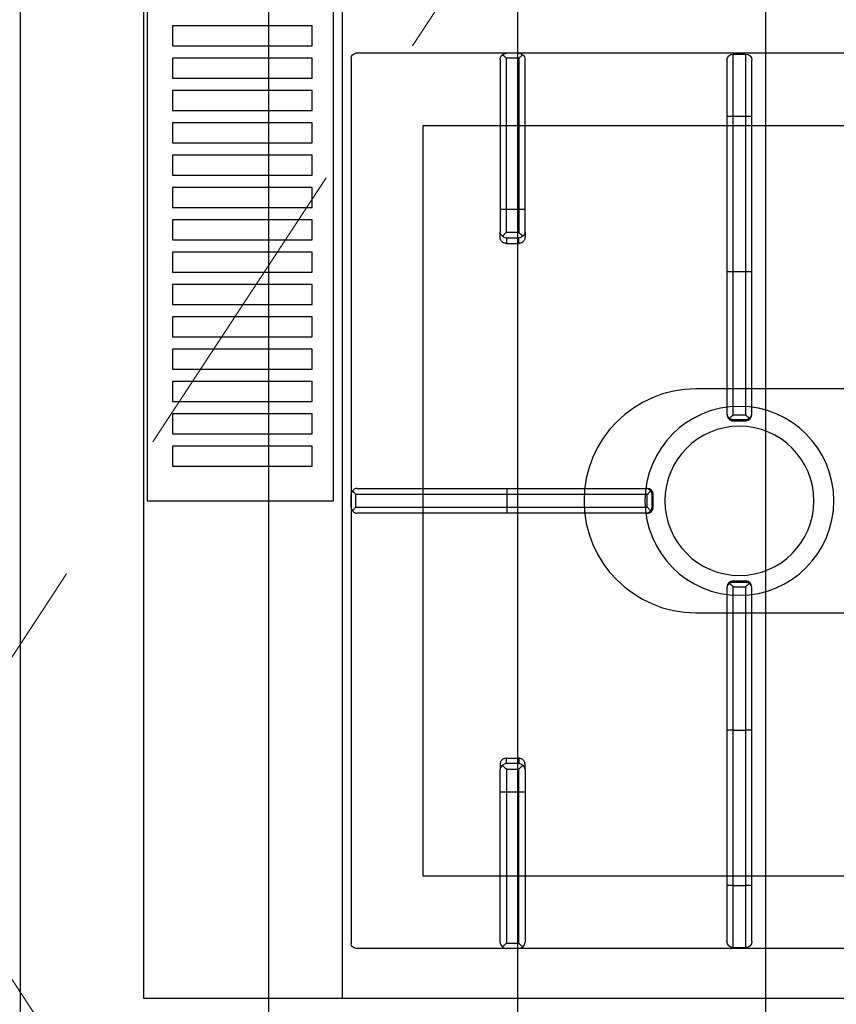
# Model space of a CAD drawing. Header units: millimetres. Extents: x -740 to 33545, y -26688 to 22494.
# Tile 100 of 256: x 9185 to 9218, y 10535 to 10575. Entities that reach past the tile are written whole.
import ezdxf

# ---------------------------------------------------------------- set-up
doc = ezdxf.new("R2010")
doc.units = ezdxf.units.MM
doc.header["$MEASUREMENT"] = 0
doc.linetypes.add('DASHED', pattern=[19.05, 12.7, -6.35])
doc.layers.add('A_wyposażenie', color=252, linetype='Continuous', lineweight=9)
doc.layers.add('IS_Wężownica OChP', color=7, linetype='Continuous', lineweight=25, true_color=0x800080)
doc.layers.add('PQ_200_2D', color=252, linetype='Continuous')
doc.layers.add('PQ_204_2D', color=252, linetype='Continuous')

# ---------------------------------------------------------------- blocks, each defined once
blk = doc.blocks.new('dfghbnj')
at = {"layer": 'PQ_200_2D', "color": 8}
for p, q in [((5168.38, -17005.72), (5968.38, -17005.72)), ((5968.38, -17005.72), (5968.38, -17660.72))]:
    blk.add_line(p, q, dxfattribs=at)
at = {"layer": 'PQ_204_2D', "color": 8}
for p, q in [((5168.38, -17085.72), (5968.38, -17085.72)), ((5588.38, -17657.22), (5588.38, -17091.22)), ((5590.38, -17089.22), (5946.38, -17089.22)), ((5770.88, -17089.22), (5765.88, -17089.22)), ((5770.88, -17089.22), (5765.88, -17089.22)), ((5770.88, -17091.21), (5765.88, -17091.21)), ((5765.88, -17152.03), (5765.88, -17091.21)), ((5770.88, -17091.21), (5770.88, -17152.03)), ((5948.38, -17657.22), (5948.38, -17091.22)), ((5763.38, -17091.69), (5763.38, -17151.98)), ((5773.38, -17151.98), (5773.38, -17091.69)), ((5590.85, -17149.22), (5651.14, -17149.22)), ((5651.14, -17149.22), (5660.28, -17149.22)), ((5662.42, -17149.22), (5660.28, -17149.22)), ((5874.34, -17149.22), (5876.47, -17149.22)), ((5885.62, -17149.22), (5876.47, -17149.22)), ((5945.9, -17149.22), (5885.62, -17149.22)), ((5588.38, -17156.72), (5588.38, -17151.72)), ((5588.38, -17156.72), (5588.38, -17151.72)), ((5590.37, -17156.72), (5590.37, -17151.72)), ((5651.19, -17151.72), (5590.37, -17151.72)), ((5651.19, -17156.72), (5651.19, -17151.72)), ((5660.39, -17151.72), (5651.19, -17151.72)), ((5660.39, -17151.72), (5660.39, -17156.72)), ((5662.75, -17151.72), (5664.85, -17151.72)), ((5662.75, -17156.72), (5662.75, -17151.72)), ((5664.85, -17151.72), (5664.85, -17156.72)), ((5763.38, -17151.98), (5763.38, -17207.86)), ((5770.88, -17152.03), (5765.88, -17152.03)), ((5765.88, -17208.42), (5765.88, -17152.03)), ((5770.88, -17152.03), (5770.88, -17208.42)), ((5773.38, -17207.86), (5773.38, -17151.98)), ((5871.9, -17151.72), (5871.9, -17156.72)), ((5874.01, -17151.72), (5871.9, -17151.72)), ((5874.01, -17156.72), (5874.01, -17151.72)), ((5876.36, -17151.72), (5885.56, -17151.72)), ((5876.36, -17151.72), (5876.36, -17156.72)), ((5885.56, -17151.72), (5946.38, -17151.72)), ((5885.56, -17156.72), (5885.56, -17151.72)), ((5946.38, -17156.72), (5946.38, -17151.72)), ((5948.38, -17156.72), (5948.38, -17151.72)), ((5948.38, -17156.72), (5948.38, -17151.72)), ((5590.37, -17156.72), (5651.19, -17156.72)), ((5651.19, -17156.72), (5660.39, -17156.72)), ((5664.85, -17156.72), (5662.75, -17156.72)), ((5871.9, -17156.72), (5874.01, -17156.72)), ((5885.56, -17156.72), (5876.36, -17156.72)), ((5946.38, -17156.72), (5885.56, -17156.72)), ((5651.14, -17159.22), (5590.85, -17159.22)), ((5660.28, -17159.22), (5651.14, -17159.22)), ((5660.28, -17159.22), (5662.42, -17159.22)), ((5876.47, -17159.22), (5874.34, -17159.22)), ((5876.47, -17159.22), (5885.62, -17159.22)), ((5885.62, -17159.22), (5945.9, -17159.22)), ((5763.38, -17207.86), (5763.38, -17208.28)), ((5770.88, -17208.42), (5765.88, -17208.42)), ((5773.38, -17208.28), (5773.38, -17207.86)), ((5765.88, -17210.78), (5765.88, -17210.33)), ((5770.88, -17210.33), (5765.88, -17210.33)), ((5770.88, -17210.78), (5765.88, -17210.78)), ((5770.88, -17210.33), (5770.88, -17210.78)), ((5591.19, -17240.47), (5613.69, -17240.47)), ((5613.69, -17240.47), (5613.69, -17242.97)), ((5613.69, -17240.47), (5676.14, -17240.47)), ((5676.14, -17240.47), (5733.27, -17240.47)), ((5733.27, -17240.47), (5733.69, -17240.47)), ((5803.06, -17240.47), (5803.48, -17240.47)), ((5803.48, -17240.47), (5860.62, -17240.47)), ((5860.62, -17240.47), (5923.06, -17240.47)), ((5923.06, -17242.97), (5923.06, -17240.47)), ((5923.06, -17240.47), (5945.56, -17240.47)), ((5588.69, -17242.97), (5588.69, -17247.97)), ((5613.69, -17242.97), (5588.69, -17242.97)), ((5613.69, -17242.97), (5613.69, -17247.97)), ((5676.19, -17242.97), (5613.69, -17242.97)), ((5676.19, -17242.97), (5676.19, -17247.97)), ((5733.83, -17242.97), (5676.19, -17242.97)), ((5733.83, -17242.97), (5733.83, -17247.97)), ((5735.64, -17242.37), (5735.64, -17248.56)), ((5735.74, -17242.97), (5735.74, -17247.97)), ((5736.19, -17242.97), (5735.74, -17242.97)), ((5736.19, -17242.97), (5736.19, -17247.97)), ((5800.56, -17242.97), (5800.56, -17247.97)), ((5801.01, -17242.97), (5800.56, -17242.97)), ((5801.01, -17242.97), (5801.01, -17247.97)), ((5801.11, -17242.37), (5801.11, -17248.56)), ((5802.92, -17242.97), (5802.92, -17247.97)), ((5860.56, -17242.97), (5802.92, -17242.97)), ((5860.56, -17242.97), (5860.56, -17247.97)), ((5923.06, -17242.97), (5860.56, -17242.97)), ((5923.06, -17242.97), (5923.06, -17247.97)), ((5948.06, -17242.97), (5923.06, -17242.97)), ((5948.06, -17242.97), (5948.06, -17247.97)), ((5588.69, -17247.97), (5613.69, -17247.97)), ((5613.69, -17247.97), (5676.19, -17247.97)), ((5613.69, -17247.97), (5613.69, -17250.47)), ((5676.19, -17247.97), (5733.83, -17247.97)), ((5735.74, -17247.97), (5736.19, -17247.97)), ((5800.56, -17247.97), (5801.01, -17247.97)), ((5802.92, -17247.97), (5860.56, -17247.97)), ((5860.56, -17247.97), (5923.06, -17247.97)), ((5923.06, -17250.47), (5923.06, -17247.97)), ((5923.06, -17247.97), (5948.06, -17247.97)), ((5613.69, -17250.47), (5591.19, -17250.47)), ((5676.14, -17250.47), (5613.69, -17250.47)), ((5733.27, -17250.47), (5676.14, -17250.47)), ((5733.69, -17250.47), (5733.27, -17250.47)), ((5803.48, -17250.47), (5803.06, -17250.47)), ((5860.62, -17250.47), (5803.48, -17250.47)), ((5923.06, -17250.47), (5860.62, -17250.47)), ((5945.56, -17250.47), (5923.06, -17250.47))]:
    blk.add_line(p, q, dxfattribs=at)
for points in [[(5368.38, -17007.22), (5768.38, -17007.22), (5768.38, -17082.22), (5368.38, -17082.22)], [(5577.38, -17017.38), (5585.38, -17017.38), (5585.38, -17073.53), (5577.38, -17073.53)], [(5590.38, -17017.38), (5598.38, -17017.38), (5598.38, -17073.53), (5590.38, -17073.53)], [(5603.38, -17017.38), (5611.38, -17017.38), (5611.38, -17073.53), (5603.38, -17073.53)], [(5616.38, -17017.38), (5624.38, -17017.38), (5624.38, -17073.53), (5616.38, -17073.53)], [(5629.38, -17017.38), (5637.38, -17017.38), (5637.38, -17073.53), (5629.38, -17073.53)], [(5642.38, -17017.38), (5650.38, -17017.38), (5650.38, -17073.53), (5642.38, -17073.53)], [(5655.38, -17017.38), (5663.38, -17017.38), (5663.38, -17073.53), (5655.38, -17073.53)], [(5668.38, -17017.38), (5676.38, -17017.38), (5676.38, -17073.53), (5668.38, -17073.53)], [(5681.38, -17017.38), (5689.38, -17017.38), (5689.38, -17073.53), (5681.38, -17073.53)], [(5694.38, -17017.38), (5702.38, -17017.38), (5702.38, -17073.53), (5694.38, -17073.53)], [(5707.38, -17017.38), (5715.38, -17017.38), (5715.38, -17073.53), (5707.38, -17073.53)], [(5720.38, -17017.38), (5728.38, -17017.38), (5728.38, -17073.53), (5720.38, -17073.53)], [(5733.38, -17017.38), (5741.38, -17017.38), (5741.38, -17073.53), (5733.38, -17073.53)], [(5746.38, -17017.38), (5754.38, -17017.38), (5754.38, -17073.53), (5746.38, -17073.53)], [(5919.4, -17118.2), (5617.36, -17118.2), (5617.36, -17630.24), (5919.4, -17630.24)]]:
    blk.add_lwpolyline(points, close=True, dxfattribs=at)
blk.add_lwpolyline([(5723.38, -17359.22), (5723.38, -17227.97, -1), (5813.38, -17227.97), (5813.38, -17359.22)], format="xyb", dxfattribs=at)
for radius in [38, 30]:
    blk.add_circle((5768.38, -17245.47), radius, dxfattribs=at)
for centre, radius, start, end in [((5590.38, -17091.22), 2, 90, 180), ((5946.38, -17091.22), 2, 0, 90), ((5591.19, -17242.97), 2.5, 90, 180), ((5945.56, -17242.97), 2.5, 0, 90), ((5591.19, -17247.97), 2.5, 180, 270), ((5945.56, -17247.97), 2.5, 270, 0)]:
    blk.add_arc(centre, radius, start, end, dxfattribs=at)
at = {"layer": 'PQ_204_2D', "color": 8, "extrusion": (0, 0, -1)}
for centre, major_axis, ratio, start_param, end_param in [((5765.88, -17091.69), (-2.5, 0), 0.948965, 0, 0.895145), ((5770.88, -17091.69), (2.5, 0), 0.948965, -0.895145, 0), ((5876.47, -17151.72), (1.92, 1.92), 0.8391, 4.014257, 4.690572), ((5876.47, -17151.72), (0, 2.5), 0.84544, -0.894481, 0), ((5876.47, -17151.72), (-2.5, 2.5), 0.02182, 4.734206, 5.410521), ((5885.62, -17151.72), (0, 2.5), 0.02182, 4.712389, 6.283185), ((5945.9, -17151.72), (0, 2.5), 0.948965, 0, 0.895145), ((5765.88, -17151.98), (-2.5, 0), 0.02182, 4.712389, 6.283185), ((5770.88, -17151.98), (2.5, 0), 0.02182, 0, 1.570796), ((5876.47, -17156.72), (-1.92, 1.92), 0.8391, 4.734206, 5.410521), ((5876.47, -17156.72), (2.5, 2.5), 0.02182, 4.014257, 4.690572), ((5876.47, -17156.72), (0, 2.5), 0.84544, 3.141593, 4.036074), ((5885.62, -17156.72), (0, 2.5), 0.02182, 3.141593, 4.712389), ((5945.9, -17156.72), (0, 2.5), 0.948965, 2.246448, 3.141593), ((5765.88, -17207.86), (-2.5, 0), 0.951091, -0.914364, 0), ((5765.88, -17208.28), (0, 2.5), 0.99863, 3.141593, 4.712389), ((5770.88, -17208.28), (0, 2.5), 0.99863, 1.570796, 3.141593), ((5770.88, -17207.86), (2.5, 0), 0.951091, 0, 0.914364), ((5676.14, -17242.97), (0, 2.5), 0.02182, 0, 1.570796), ((5733.27, -17242.97), (0, 2.5), 0.951091, 0, 0.914364), ((5733.69, -17242.97), (-2.5, 0), 0.99863, 1.570796, 3.141593), ((5803.06, -17242.97), (-2.5, 0), 0.99863, 0, 1.570796), ((5803.48, -17242.97), (0, 2.5), 0.951091, -0.914364, 0), ((5860.62, -17242.97), (0, 2.5), 0.02182, -1.570796, 0), ((5732.27, -17242.97), (-3.47, 0), 0.720185, 2.903047, 3.141593), ((5804.48, -17242.97), (3.47, 0), 0.720185, 3.141593, 3.380139), ((5676.14, -17247.97), (0, 2.5), 0.02182, 1.570796, 3.141593), ((5733.27, -17247.97), (0, 2.5), 0.951091, 2.227228, 3.141593), ((5733.69, -17247.97), (-2.5, 0), 0.99863, 3.141593, 4.712389), ((5732.27, -17247.97), (3.47, 0), 0.720185, 0, 0.238546), ((5803.06, -17247.97), (-2.5, 0), 0.99863, 4.712389, 6.283185), ((5804.48, -17247.97), (-3.47, 0), 0.720185, -0.238546, 0), ((5803.48, -17247.97), (0, 2.5), 0.951091, 3.141593, 4.055957), ((5860.62, -17247.97), (0, 2.5), 0.02182, 3.141593, 4.712389)]:
    blk.add_ellipse(centre, major_axis=major_axis, ratio=ratio, start_param=start_param, end_param=end_param, dxfattribs=at)
at = {"layer": 'PQ_204_2D', "color": 8}
for centre, major_axis, ratio, start_param, end_param in [((5590.85, -17151.72), (0, 2.5), 0.948965, 0, 0.895145), ((5651.14, -17151.72), (0, 2.5), 0.02182, 4.712389, 6.283185), ((5660.28, -17151.72), (0, 2.5), 0.84544, -0.894481, 0), ((5660.28, -17151.72), (2.5, 2.5), 0.02182, 4.734206, 5.410521), ((5660.28, -17151.72), (-1.92, 1.92), 0.8391, 4.014257, 4.690572), ((5590.85, -17156.72), (0, 2.5), 0.948965, 2.246448, 3.141593), ((5651.14, -17156.72), (0, 2.5), 0.02182, 3.141593, 4.712389), ((5660.28, -17156.72), (0, 2.5), 0.84544, 3.141593, 4.036074), ((5660.28, -17156.72), (-2.5, 2.5), 0.02182, 4.014257, 4.690572), ((5660.28, -17156.72), (1.92, 1.92), 0.8391, 4.734206, 5.410521)]:
    blk.add_ellipse(centre, major_axis=major_axis, ratio=ratio, start_param=start_param, end_param=end_param, dxfattribs=at)
for points, knots in [([(5764.31, -17089.84), (5764.52, -17089.66), (5764.74, -17089.52), (5765.13, -17089.36), (5765.28, -17089.31), (5765.58, -17089.24), (5765.73, -17089.22), (5765.88, -17089.22)], [11.861002, 11.861002, 11.861002, 11.861002, 12.775829, 12.775829, 13.352773, 13.352773, 13.929718, 13.929718, 13.929718, 13.929718]), ([(5765.88, -17091.21), (5765.73, -17091.08), (5765.58, -17090.95), (5765.28, -17090.68), (5765.13, -17090.55), (5764.74, -17090.21), (5764.52, -17090.01), (5764.31, -17089.84)], [0, 0, 0, 0, 0.576945, 0.576945, 1.153889, 1.153889, 2.068716, 2.068716, 2.068716, 2.068716]), ([(5770.88, -17089.22), (5771.02, -17089.22), (5771.17, -17089.24), (5771.47, -17089.31), (5771.62, -17089.36), (5772.01, -17089.52), (5772.24, -17089.66), (5772.44, -17089.84)], [0, 0, 0, 0, 0.576945, 0.576945, 1.153889, 1.153889, 2.068716, 2.068716, 2.068716, 2.068716]), ([(5772.44, -17089.84), (5772.24, -17090.01), (5772.01, -17090.21), (5771.62, -17090.55), (5771.47, -17090.68), (5771.17, -17090.95), (5771.02, -17091.08), (5770.88, -17091.21)], [11.858599, 11.858599, 11.858599, 11.858599, 12.773425, 12.773425, 13.35037, 13.35037, 13.927314, 13.927314, 13.927314, 13.927314]), ([(5589, -17150.15), (5588.82, -17150.36), (5588.68, -17150.58), (5588.52, -17150.97), (5588.47, -17151.12), (5588.4, -17151.42), (5588.38, -17151.57), (5588.38, -17151.72)], [11.858599, 11.858599, 11.858599, 11.858599, 12.773425, 12.773425, 13.35037, 13.35037, 13.927314, 13.927314, 13.927314, 13.927314]), ([(5590.37, -17151.72), (5590.25, -17151.57), (5590.11, -17151.42), (5589.84, -17151.12), (5589.71, -17150.97), (5589.37, -17150.58), (5589.17, -17150.36), (5589, -17150.15)], [0, 0, 0, 0, 0.576945, 0.576945, 1.153889, 1.153889, 2.068716, 2.068716, 2.068716, 2.068716]), ([(5664.85, -17151.72), (5664.85, -17151.56), (5664.84, -17151.4), (5664.77, -17151.07), (5664.73, -17150.91), (5664.6, -17150.61), (5664.53, -17150.46), (5664.35, -17150.18), (5664.25, -17150.06), (5664.03, -17149.84), (5663.91, -17149.73), (5663.64, -17149.55), (5663.5, -17149.47), (5663.2, -17149.34), (5663.04, -17149.29), (5662.73, -17149.23), (5662.57, -17149.22), (5662.42, -17149.22)], [15.096253, 15.096253, 15.096253, 15.096253, 15.567018, 15.567018, 16.037783, 16.037783, 16.508548, 16.508548, 16.979314, 16.979314, 17.45135, 17.45135, 17.923386, 17.923386, 18.395422, 18.395422, 18.867458, 18.867458, 18.867458, 18.867458]), ([(5871.9, -17151.72), (5871.9, -17151.56), (5871.92, -17151.4), (5871.98, -17151.07), (5872.02, -17150.91), (5872.15, -17150.61), (5872.23, -17150.46), (5872.41, -17150.18), (5872.51, -17150.06), (5872.72, -17149.84), (5872.85, -17149.73), (5873.11, -17149.55), (5873.26, -17149.47), (5873.56, -17149.34), (5873.71, -17149.29), (5874.03, -17149.23), (5874.18, -17149.22), (5874.34, -17149.22)], [15.096253, 15.096253, 15.096253, 15.096253, 15.567018, 15.567018, 16.037783, 16.037783, 16.508548, 16.508548, 16.979314, 16.979314, 17.45135, 17.45135, 17.923386, 17.923386, 18.395422, 18.395422, 18.867458, 18.867458, 18.867458, 18.867458]), ([(5946.38, -17151.72), (5946.51, -17151.57), (5946.64, -17151.42), (5946.91, -17151.12), (5947.04, -17150.97), (5947.38, -17150.58), (5947.58, -17150.36), (5947.76, -17150.15)], [0, 0, 0, 0, 0.576945, 0.576945, 1.153889, 1.153889, 2.068716, 2.068716, 2.068716, 2.068716]), ([(5947.76, -17150.15), (5947.93, -17150.36), (5948.07, -17150.58), (5948.23, -17150.97), (5948.28, -17151.12), (5948.35, -17151.42), (5948.37, -17151.57), (5948.38, -17151.72)], [11.858599, 11.858599, 11.858599, 11.858599, 12.773425, 12.773425, 13.35037, 13.35037, 13.927314, 13.927314, 13.927314, 13.927314]), ([(5588.38, -17156.72), (5588.38, -17156.86), (5588.4, -17157.01), (5588.47, -17157.31), (5588.52, -17157.46), (5588.68, -17157.85), (5588.82, -17158.08), (5589, -17158.28)], [0, 0, 0, 0, 0.576945, 0.576945, 1.153889, 1.153889, 2.068716, 2.068716, 2.068716, 2.068716]), ([(5589, -17158.28), (5589.17, -17158.08), (5589.37, -17157.85), (5589.71, -17157.46), (5589.84, -17157.31), (5590.11, -17157.01), (5590.25, -17156.86), (5590.37, -17156.72)], [11.858599, 11.858599, 11.858599, 11.858599, 12.773425, 12.773425, 13.35037, 13.35037, 13.927314, 13.927314, 13.927314, 13.927314]), ([(5662.42, -17159.22), (5662.57, -17159.22), (5662.73, -17159.2), (5663.04, -17159.14), (5663.2, -17159.09), (5663.5, -17158.96), (5663.64, -17158.88), (5663.91, -17158.7), (5664.03, -17158.59), (5664.25, -17158.37), (5664.35, -17158.25), (5664.53, -17157.97), (5664.6, -17157.83), (5664.73, -17157.52), (5664.77, -17157.36), (5664.84, -17157.03), (5664.85, -17156.87), (5664.85, -17156.72)], [3.776921, 3.776921, 3.776921, 3.776921, 4.248957, 4.248957, 4.720993, 4.720993, 5.193029, 5.193029, 5.665065, 5.665065, 6.135831, 6.135831, 6.606596, 6.606596, 7.077361, 7.077361, 7.548126, 7.548126, 7.548126, 7.548126]), ([(5874.34, -17159.22), (5874.18, -17159.22), (5874.03, -17159.2), (5873.71, -17159.14), (5873.56, -17159.09), (5873.26, -17158.96), (5873.11, -17158.88), (5872.85, -17158.7), (5872.72, -17158.59), (5872.51, -17158.37), (5872.41, -17158.25), (5872.23, -17157.97), (5872.15, -17157.83), (5872.02, -17157.52), (5871.98, -17157.36), (5871.92, -17157.03), (5871.9, -17156.87), (5871.9, -17156.72)], [3.776921, 3.776921, 3.776921, 3.776921, 4.248957, 4.248957, 4.720993, 4.720993, 5.193029, 5.193029, 5.665065, 5.665065, 6.135831, 6.135831, 6.606596, 6.606596, 7.077361, 7.077361, 7.548126, 7.548126, 7.548126, 7.548126]), ([(5947.76, -17158.28), (5947.58, -17158.08), (5947.38, -17157.85), (5947.04, -17157.46), (5946.91, -17157.31), (5946.64, -17157.01), (5946.51, -17156.86), (5946.38, -17156.72)], [11.858599, 11.858599, 11.858599, 11.858599, 12.773425, 12.773425, 13.35037, 13.35037, 13.927314, 13.927314, 13.927314, 13.927314]), ([(5948.38, -17156.72), (5948.37, -17156.86), (5948.35, -17157.01), (5948.28, -17157.31), (5948.23, -17157.46), (5948.07, -17157.85), (5947.93, -17158.08), (5947.76, -17158.28)], [0, 0, 0, 0, 0.576945, 0.576945, 1.153889, 1.153889, 2.068716, 2.068716, 2.068716, 2.068716]), ([(5764.35, -17209.74), (5764.46, -17209.65), (5764.57, -17209.56), (5764.78, -17209.38), (5764.89, -17209.29), (5765.11, -17209.09), (5765.22, -17209), (5765.43, -17208.81), (5765.54, -17208.72), (5765.68, -17208.6), (5765.72, -17208.56), (5765.78, -17208.5), (5765.8, -17208.49), (5765.83, -17208.46), (5765.84, -17208.45), (5765.85, -17208.44), (5765.86, -17208.44), (5765.86, -17208.43), (5765.87, -17208.43), (5765.87, -17208.43), (5765.87, -17208.43), (5765.87, -17208.42), (5765.87, -17208.42), (5765.87, -17208.42), (5765.87, -17208.42), (5765.87, -17208.42), (5765.88, -17208.42), (5765.88, -17208.42)], [5.917739, 5.917739, 5.917739, 5.917739, 6.381174, 6.381174, 6.832619, 6.832619, 7.284064, 7.284064, 7.735508, 7.735508, 7.961231, 7.961231, 8.074092, 8.074092, 8.130523, 8.130523, 8.158738, 8.158738, 8.172846, 8.172846, 8.179899, 8.179899, 8.183426, 8.183426, 8.18519, 8.18519, 8.186953, 8.186953, 8.186953, 8.186953]), ([(5765.88, -17210.33), (5765.61, -17210.32), (5765.32, -17210.26), (5764.9, -17210.09), (5764.77, -17210.02), (5764.54, -17209.88), (5764.44, -17209.81), (5764.35, -17209.74)], [0, 0, 0, 0, 1.068151, 1.068151, 1.602227, 1.602227, 2.010889, 2.010889, 2.010889, 2.010889]), ([(5770.88, -17208.42), (5770.88, -17208.42), (5770.88, -17208.42), (5770.88, -17208.42), (5770.88, -17208.42), (5770.88, -17208.42), (5770.88, -17208.42), (5770.88, -17208.43), (5770.88, -17208.43), (5770.89, -17208.43), (5770.89, -17208.43), (5770.89, -17208.44), (5770.9, -17208.44), (5770.91, -17208.45), (5770.92, -17208.46), (5770.95, -17208.49), (5770.97, -17208.5), (5771.03, -17208.56), (5771.08, -17208.6), (5771.21, -17208.72), (5771.32, -17208.81), (5771.53, -17209), (5771.64, -17209.09), (5771.86, -17209.29), (5771.97, -17209.38), (5772.18, -17209.56), (5772.29, -17209.65), (5772.4, -17209.74)], [8.18747, 8.18747, 8.18747, 8.18747, 8.189233, 8.189233, 8.190997, 8.190997, 8.194524, 8.194524, 8.201577, 8.201577, 8.215685, 8.215685, 8.2439, 8.2439, 8.300331, 8.300331, 8.413192, 8.413192, 8.638915, 8.638915, 9.09036, 9.09036, 9.541804, 9.541804, 9.993249, 9.993249, 10.456684, 10.456684, 10.456684, 10.456684]), ([(5772.4, -17209.74), (5772.31, -17209.81), (5772.21, -17209.88), (5771.98, -17210.02), (5771.85, -17210.09), (5771.43, -17210.26), (5771.14, -17210.32), (5770.88, -17210.33)], [11.918829, 11.918829, 11.918829, 11.918829, 12.327491, 12.327491, 12.861567, 12.861567, 13.929718, 13.929718, 13.929718, 13.929718]), ([(5735.15, -17241.44), (5735.06, -17241.55), (5734.97, -17241.66), (5734.79, -17241.87), (5734.7, -17241.98), (5734.5, -17242.2), (5734.41, -17242.31), (5734.22, -17242.52), (5734.13, -17242.63), (5734.01, -17242.76), (5733.97, -17242.81), (5733.91, -17242.87), (5733.9, -17242.89), (5733.87, -17242.92), (5733.86, -17242.93), (5733.85, -17242.94), (5733.85, -17242.95), (5733.84, -17242.95), (5733.84, -17242.96), (5733.84, -17242.96), (5733.84, -17242.96), (5733.83, -17242.96), (5733.83, -17242.96), (5733.83, -17242.96), (5733.83, -17242.96), (5733.83, -17242.96), (5733.83, -17242.96), (5733.83, -17242.97)], [5.918781, 5.918781, 5.918781, 5.918781, 6.382244, 6.382244, 6.833826, 6.833826, 7.285407, 7.285407, 7.736989, 7.736989, 7.96278, 7.96278, 8.075675, 8.075675, 8.132123, 8.132123, 8.160346, 8.160346, 8.174458, 8.174458, 8.181514, 8.181514, 8.185042, 8.185042, 8.186806, 8.186806, 8.18857, 8.18857, 8.18857, 8.18857]), ([(5735.64, -17242.37), (5735.61, -17242.27), (5735.58, -17242.17), (5735.44, -17241.85), (5735.31, -17241.63), (5735.15, -17241.44)], [0.764042, 0.764042, 0.764042, 0.764042, 1.153889, 1.153889, 2.012527, 2.012527, 2.012527, 2.012527]), ([(5801.6, -17241.44), (5801.44, -17241.63), (5801.31, -17241.85), (5801.18, -17242.17), (5801.14, -17242.27), (5801.11, -17242.37)], [11.917214, 11.917214, 11.917214, 11.917214, 12.775852, 12.775852, 13.165698, 13.165698, 13.165698, 13.165698]), ([(5802.92, -17242.97), (5802.92, -17242.96), (5802.92, -17242.96), (5802.92, -17242.96), (5802.92, -17242.96), (5802.92, -17242.96), (5802.92, -17242.96), (5802.92, -17242.96), (5802.92, -17242.96), (5802.91, -17242.96), (5802.91, -17242.95), (5802.91, -17242.95), (5802.9, -17242.94), (5802.89, -17242.93), (5802.88, -17242.92), (5802.86, -17242.89), (5802.84, -17242.87), (5802.78, -17242.81), (5802.74, -17242.76), (5802.62, -17242.63), (5802.53, -17242.52), (5802.34, -17242.31), (5802.25, -17242.2), (5802.06, -17241.98), (5801.96, -17241.87), (5801.78, -17241.66), (5801.69, -17241.55), (5801.6, -17241.44)], [8.18857, 8.18857, 8.18857, 8.18857, 8.190334, 8.190334, 8.192098, 8.192098, 8.195626, 8.195626, 8.202682, 8.202682, 8.216794, 8.216794, 8.245018, 8.245018, 8.301466, 8.301466, 8.414361, 8.414361, 8.640152, 8.640152, 9.091733, 9.091733, 9.543315, 9.543315, 9.994896, 9.994896, 10.458359, 10.458359, 10.458359, 10.458359]), ([(5733.83, -17247.97), (5733.83, -17247.97), (5733.83, -17247.97), (5733.83, -17247.97), (5733.83, -17247.97), (5733.83, -17247.97), (5733.83, -17247.97), (5733.84, -17247.97), (5733.84, -17247.97), (5733.84, -17247.98), (5733.84, -17247.98), (5733.85, -17247.98), (5733.85, -17247.99), (5733.86, -17248), (5733.87, -17248.01), (5733.9, -17248.04), (5733.91, -17248.06), (5733.97, -17248.12), (5734.01, -17248.17), (5734.13, -17248.3), (5734.22, -17248.41), (5734.41, -17248.62), (5734.5, -17248.73), (5734.7, -17248.95), (5734.79, -17249.06), (5734.97, -17249.27), (5735.06, -17249.38), (5735.15, -17249.49)], [8.188054, 8.188054, 8.188054, 8.188054, 8.189818, 8.189818, 8.191582, 8.191582, 8.19511, 8.19511, 8.202166, 8.202166, 8.216278, 8.216278, 8.244501, 8.244501, 8.300949, 8.300949, 8.413844, 8.413844, 8.639635, 8.639635, 9.091217, 9.091217, 9.542798, 9.542798, 9.99438, 9.99438, 10.457843, 10.457843, 10.457843, 10.457843]), ([(5735.15, -17249.49), (5735.31, -17249.3), (5735.44, -17249.08), (5735.58, -17248.76), (5735.61, -17248.66), (5735.64, -17248.56)], [11.917214, 11.917214, 11.917214, 11.917214, 12.775852, 12.775852, 13.165698, 13.165698, 13.165698, 13.165698]), ([(5801.11, -17248.56), (5801.14, -17248.66), (5801.18, -17248.76), (5801.31, -17249.08), (5801.44, -17249.3), (5801.6, -17249.49)], [0.764042, 0.764042, 0.764042, 0.764042, 1.153889, 1.153889, 2.012527, 2.012527, 2.012527, 2.012527]), ([(5801.6, -17249.49), (5801.69, -17249.38), (5801.78, -17249.27), (5801.96, -17249.06), (5802.06, -17248.95), (5802.25, -17248.73), (5802.34, -17248.62), (5802.53, -17248.41), (5802.62, -17248.3), (5802.74, -17248.17), (5802.78, -17248.12), (5802.84, -17248.06), (5802.86, -17248.04), (5802.88, -17248.01), (5802.89, -17248), (5802.9, -17247.99), (5802.91, -17247.98), (5802.91, -17247.98), (5802.91, -17247.98), (5802.92, -17247.97), (5802.92, -17247.97), (5802.92, -17247.97), (5802.92, -17247.97), (5802.92, -17247.97), (5802.92, -17247.97), (5802.92, -17247.97), (5802.92, -17247.97), (5802.92, -17247.97)], [5.918265, 5.918265, 5.918265, 5.918265, 6.381728, 6.381728, 6.833309, 6.833309, 7.284891, 7.284891, 7.736472, 7.736472, 7.962263, 7.962263, 8.075158, 8.075158, 8.131606, 8.131606, 8.15983, 8.15983, 8.173942, 8.173942, 8.180998, 8.180998, 8.184526, 8.184526, 8.18629, 8.18629, 8.188054, 8.188054, 8.188054, 8.188054])]:
    blk.add_open_spline(points, degree=3, knots=knots, dxfattribs=at)

msp = doc.modelspace()

# ---------------------------------------------------------------- linework, layer by layer
at = {"layer": 'A_wyposażenie', "linetype": 'DASHED'}
for p, q in [((9270.185, 10405.523), (9090.185, 10680.023)), ((9270.211, 10680.023), (9090.185, 10405.523))]:
    msp.add_line(p, q, dxfattribs=at)
at = {"layer": 'IS_Wężownica OChP', "color": 9, "true_color": 0xc8c8c8, "transparency": 33554687, "extrusion": (0, 0, -1)}
for points in [[(-9284.267, 10777.511, 0.414214), (-9276.267, 10769.511), (-9192.779, 10769.511, -0.414214), (-9184.779, 10761.511), (-9184.779, 10455.514, -0.414214), (-9192.779, 10447.514), (-9315.245, 10447.514, -0.414223)], [(-9305.245, 10457.514), (-9202.779, 10457.514, 0.414214), (-9194.779, 10465.514), (-9194.779, 10751.511, 0.414214), (-9202.779, 10759.511), (-9286.267, 10759.511, -0.414214)], [(-9296.267, 10749.511), (-9212.779, 10749.511, -0.414214), (-9204.779, 10741.511), (-9204.779, 10475.514, -0.414214), (-9212.779, 10467.514), (-9295.244, 10467.514, -0.414223)], [(-9285.244, 10477.514), (-9222.779, 10477.514, 0.414214), (-9214.779, 10485.514), (-9214.779, 10731.511, 0.414214), (-9222.779, 10739.511), (-9305.286, 10739.511, 0.414214)]]:
    msp.add_lwpolyline(points, format="xyb", dxfattribs=at)

# ---------------------------------------------------------------- block references
at = {"layer": 'A_wyposażenie', "xscale": -0.09999999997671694, "yscale": 0.09999999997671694, "zscale": 0.1, "rotation": 90}
msp.add_blockref('dfghbnj', (7489.164, 11132.36), dxfattribs=at)

doc.saveas('drawing.dxf')
